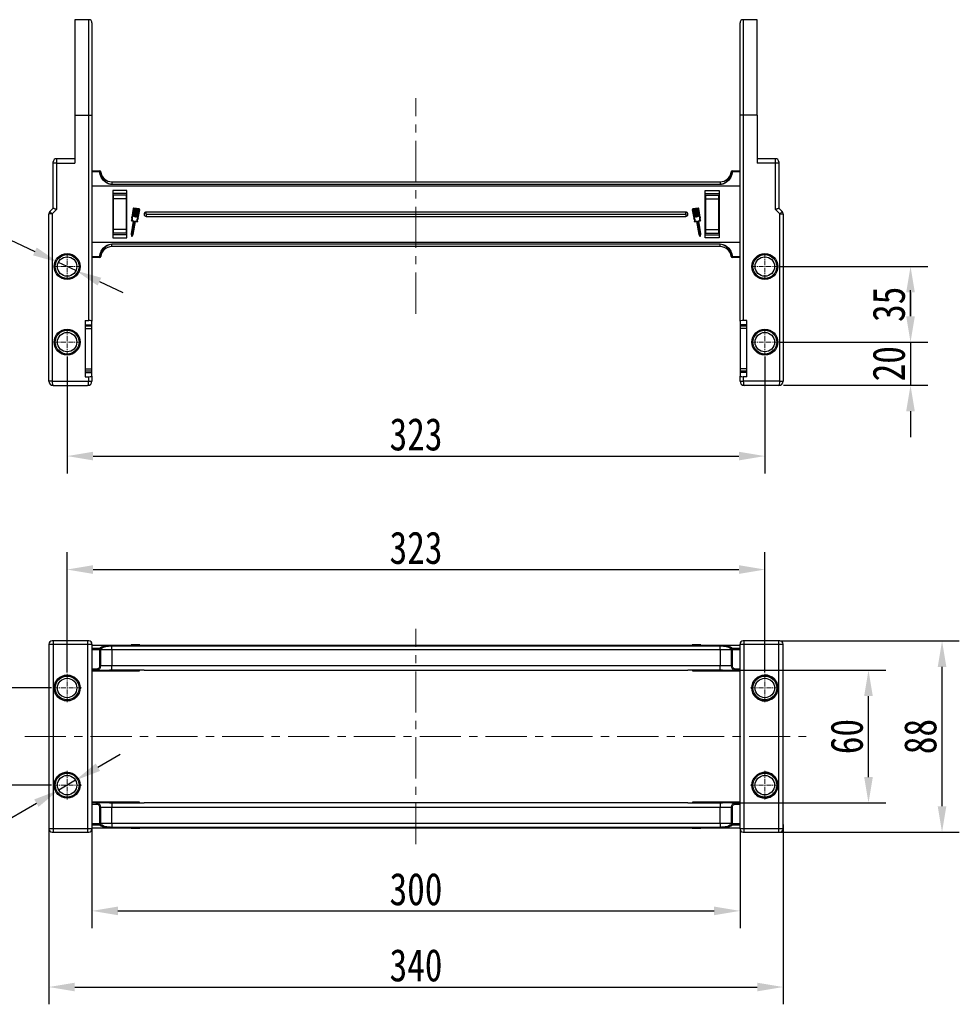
# Model space of a CAD drawing. Header units: millimetres. Extents: x -608 to 1473, y -502 to 956.
# Tile 3 of 52: x -387 to 48, y -204 to 251. Entities that reach past the tile are written whole.
import ezdxf

# ---------------------------------------------------------------- set-up
doc = ezdxf.new("R2010")
doc.units = ezdxf.units.MM
doc.linetypes.add('CENTER', pattern=[0.6, 0.375, -0.075, 0.075, -0.075])
doc.linetypes.add('CENTERX2', pattern=[20.32, 12.7, -2.54, 2.54, -2.54])
doc.styles.get("Standard").update_dxf_attribs({"font": '仿宋_GB2312.ttf', "width": 0.8})
doc.dimstyles.new('ISO-60.1', dxfattribs={"dimtxt": 15, "dimasz": 12, "dimexe": 8, "dimexo": 0.625, "dimgap": 2.5, "dimtad": 1, "dimdsep": 46, "dimtxsty": 'Standard', "dimcen": 2.5, "dimadec": 0, "dimazin": 0, "dimtfac": 1, "dimtmove": 0, "dimatfit": 3, "dimfxl": 0, "dimarcsym": 0})
doc.dimstyles.new('副本 ISO-60.1', dxfattribs={"dimtxt": 15, "dimasz": 12, "dimexe": 8, "dimexo": 0.625, "dimgap": 2.5, "dimtad": 1, "dimtoh": 1, "dimdsep": 46, "dimtxsty": 'Standard', "dimcen": 2.5, "dimadec": 0, "dimazin": 0, "dimtfac": 1, "dimtmove": 0, "dimatfit": 3, "dimfxl": 0, "dimarcsym": 0})

# ---------------------------------------------------------------- blocks, each defined once
blk = doc.blocks.new('*D3846')
at = {"color": 0, "lineweight": -2}
for p, q in [((-426.95, 157.9), (-409.25, 157.9)), ((-409.25, 157.9), (-379.9, 144.15)), ((-360.88, 135.25), (-369.03, 139.06)), ((-350.01, 130.16), (-339.15, 125.07))]:
    blk.add_line(p, q, dxfattribs=at)
at = {"color": 0, "lineweight": 9}
for points in [[(-379.05, 145.96), (-380.75, 142.34), (-369.03, 139.06)], [(-349.16, 131.97), (-350.86, 128.35), (-360.88, 135.25)]]:
    blk.add_solid(points, dxfattribs=at)
at = {"layer": 'Defpoints', "color": 0, "lineweight": 9}
for p in [(-369.03, 139.06), (-360.88, 135.25)]:
    blk.add_point(p, dxfattribs=at)
at = {"color": 0, "lineweight": 9, "insert": (-419.35, 167.9), "char_height": 15, "attachment_point": 5}
blk.add_mtext('∅9', dxfattribs=at)
blk = doc.blocks.new('*D3847')
at = {"color": 0, "lineweight": -2}
for p, q in [((-34.73, 137.16), (33.48, 137.16)), ((25.48, 125.16), (25.48, 114.16)), ((-34.73, 102.16), (33.48, 102.16))]:
    blk.add_line(p, q, dxfattribs=at)
at = {"color": 0, "lineweight": 9}
for points in [[(23.48, 125.16), (27.48, 125.16), (25.48, 137.16)], [(23.48, 114.16), (27.48, 114.16), (25.48, 102.16)]]:
    blk.add_solid(points, dxfattribs=at)
at = {"layer": 'Defpoints', "color": 0, "lineweight": 9}
for p in [(-35.35, 137.16), (-35.35, 102.16), (25.48, 102.16)]:
    blk.add_point(p, dxfattribs=at)
at = {"color": 0, "lineweight": 9, "insert": (15.48, 119.66), "char_height": 15, "attachment_point": 5, "rotation": 90}
blk.add_mtext('35', dxfattribs=at)
blk = doc.blocks.new('*D3848')
at = {"color": 0, "lineweight": -2}
for p, q in [((25.48, 114.16), (25.48, 126.16)), ((-34.73, 102.16), (33.48, 102.16)), ((25.48, 102.16), (25.48, 82.16)), ((-33.33, 82.16), (33.48, 82.16)), ((25.48, 70.16), (25.48, 58.16))]:
    blk.add_line(p, q, dxfattribs=at)
at = {"color": 0, "lineweight": 9}
for points in [[(23.48, 114.16), (27.48, 114.16), (25.48, 102.16)], [(23.48, 70.16), (27.48, 70.16), (25.48, 82.16)]]:
    blk.add_solid(points, dxfattribs=at)
at = {"layer": 'Defpoints', "color": 0, "lineweight": 9}
for p in [(-35.35, 102.16), (-33.95, 82.16), (25.48, 82.16)]:
    blk.add_point(p, dxfattribs=at)
at = {"color": 0, "lineweight": 9, "insert": (15.48, 92.16), "char_height": 15, "attachment_point": 5, "rotation": 90}
blk.add_mtext('20', dxfattribs=at)
blk = doc.blocks.new('*D3855')
at = {"color": 0, "lineweight": -2}
for p, q in [((-364.95, 95.48), (-364.95, 41.41)), ((-41.95, 95.48), (-41.95, 41.41)), ((-352.95, 49.41), (-53.95, 49.41))]:
    blk.add_line(p, q, dxfattribs=at)
at = {"color": 0, "lineweight": 9}
for points in [[(-352.95, 51.41), (-352.95, 47.41), (-364.95, 49.41)], [(-53.95, 51.41), (-53.95, 47.41), (-41.95, 49.41)]]:
    blk.add_solid(points, dxfattribs=at)
at = {"layer": 'Defpoints', "color": 0, "lineweight": 9}
for p in [(-364.95, 96.11), (-41.95, 96.11), (-41.95, 49.41)]:
    blk.add_point(p, dxfattribs=at)
at = {"color": 0, "lineweight": 9, "insert": (-203.45, 59.41), "char_height": 15, "attachment_point": 5}
blk.add_mtext('323', dxfattribs=at)
blk = doc.blocks.new('*D3856')
at = {"color": 0, "lineweight": -2}
for p, q in [((-372.18, -57.93), (-436.48, -57.93)), ((-428.48, -90.93), (-428.48, -69.93)), ((-372.18, -102.93), (-436.48, -102.93))]:
    blk.add_line(p, q, dxfattribs=at)
at = {"color": 0, "lineweight": 9}
for points in [[(-430.48, -69.93), (-426.48, -69.93), (-428.48, -57.93)], [(-430.48, -90.93), (-426.48, -90.93), (-428.48, -102.93)]]:
    blk.add_solid(points, dxfattribs=at)
at = {"layer": 'Defpoints', "color": 0, "lineweight": 9}
for p in [(-428.48, -57.93), (-371.55, -57.93), (-371.55, -102.93)]:
    blk.add_point(p, dxfattribs=at)
at = {"color": 0, "lineweight": 9, "insert": (-438.48, -80.43), "char_height": 15, "attachment_point": 5, "rotation": 90}
blk.add_mtext('45', dxfattribs=at)
blk = doc.blocks.new('*D3849')
at = {"color": 0, "lineweight": -2}
for p, q in [((-350.71, -94.61), (-340.34, -88.56)), ((-361.07, -100.67), (-368.84, -105.2)), ((-414.06, -131.61), (-379.2, -111.26)), ((-431.76, -131.61), (-414.06, -131.61))]:
    blk.add_line(p, q, dxfattribs=at)
at = {"color": 0, "lineweight": 9}
for points in [[(-351.72, -92.89), (-349.7, -96.34), (-361.07, -100.67)], [(-380.21, -109.53), (-378.19, -112.98), (-368.84, -105.2)]]:
    blk.add_solid(points, dxfattribs=at)
at = {"layer": 'Defpoints', "color": 0, "lineweight": 9}
for p in [(-361.07, -100.67), (-368.84, -105.2)]:
    blk.add_point(p, dxfattribs=at)
at = {"color": 0, "lineweight": 9, "insert": (-424.16, -121.61), "char_height": 15, "attachment_point": 5}
blk.add_mtext('∅9', dxfattribs=at)
blk = doc.blocks.new('*D3857')
at = {"color": 0, "lineweight": -2}
for p, q in [((-53.45, -122.82), (-53.45, -169.13)), ((-353.45, -123.29), (-353.45, -169.13)), ((-341.45, -161.13), (-65.45, -161.13))]:
    blk.add_line(p, q, dxfattribs=at)
at = {"color": 0, "lineweight": 9}
for points in [[(-341.45, -159.13), (-341.45, -163.13), (-353.45, -161.13)], [(-65.45, -159.13), (-65.45, -163.13), (-53.45, -161.13)]]:
    blk.add_solid(points, dxfattribs=at)
at = {"layer": 'Defpoints', "color": 0, "lineweight": 9}
for p in [(-353.45, -122.67), (-53.45, -122.19), (-53.45, -161.13)]:
    blk.add_point(p, dxfattribs=at)
at = {"color": 0, "lineweight": 9, "insert": (-203.45, -151.13), "char_height": 15, "attachment_point": 5}
blk.add_mtext('300', dxfattribs=at)
blk = doc.blocks.new('*D3858')
at = {"color": 0, "lineweight": -2}
for p, q in [((-33.45, -121.16), (-33.45, -204.37)), ((-373.45, -123.19), (-373.45, -204.37)), ((-361.45, -196.37), (-45.45, -196.37))]:
    blk.add_line(p, q, dxfattribs=at)
at = {"color": 0, "lineweight": 9}
for points in [[(-361.45, -194.37), (-361.45, -198.37), (-373.45, -196.37)], [(-45.45, -194.37), (-45.45, -198.37), (-33.45, -196.37)]]:
    blk.add_solid(points, dxfattribs=at)
at = {"layer": 'Defpoints', "color": 0, "lineweight": 9}
for p in [(-373.45, -122.56), (-33.45, -120.53), (-33.45, -196.37)]:
    blk.add_point(p, dxfattribs=at)
at = {"color": 0, "lineweight": 9, "insert": (-203.45, -186.37), "char_height": 15, "attachment_point": 5}
blk.add_mtext('340', dxfattribs=at)
blk = doc.blocks.new('*D3859')
at = {"color": 0, "lineweight": -2}
for p, q in [((-364.95, -50.71), (-364.95, 4.88)), ((-41.95, -50.71), (-41.95, 4.88)), ((-352.95, -3.12), (-53.95, -3.12))]:
    blk.add_line(p, q, dxfattribs=at)
at = {"color": 0, "lineweight": 9}
for points in [[(-352.95, -1.12), (-352.95, -5.12), (-364.95, -3.12)], [(-53.95, -1.12), (-53.95, -5.12), (-41.95, -3.12)]]:
    blk.add_solid(points, dxfattribs=at)
at = {"layer": 'Defpoints', "color": 0, "lineweight": 9}
for p in [(-41.95, -3.12), (-364.95, -51.33), (-41.95, -51.33)]:
    blk.add_point(p, dxfattribs=at)
at = {"color": 0, "lineweight": 9, "insert": (-203.45, 6.88), "char_height": 15, "attachment_point": 5}
blk.add_mtext('323', dxfattribs=at)
blk = doc.blocks.new('*D3860')
at = {"color": 0, "lineweight": -2}
for p, q in [((-57.3, -49.7), (14.02, -49.7)), ((6.02, -99.17), (6.02, -61.7)), ((-57.3, -111.17), (14.02, -111.17))]:
    blk.add_line(p, q, dxfattribs=at)
at = {"color": 0, "lineweight": 9}
for points in [[(4.02, -61.7), (8.02, -61.7), (6.02, -49.7)], [(4.02, -99.17), (8.02, -99.17), (6.02, -111.17)]]:
    blk.add_solid(points, dxfattribs=at)
at = {"layer": 'Defpoints', "color": 0, "lineweight": 9}
for p in [(-57.93, -49.7), (6.02, -49.7), (-57.93, -111.17)]:
    blk.add_point(p, dxfattribs=at)
at = {"color": 0, "lineweight": 9, "insert": (-3.98, -80.43), "char_height": 15, "attachment_point": 5, "rotation": 90}
blk.add_mtext('60', dxfattribs=at)
blk = doc.blocks.new('*D3861')
at = {"color": 0, "lineweight": -2}
for p, q in [((-34.83, -36.17), (48.07, -36.17)), ((40.07, -112.7), (40.07, -48.17)), ((-34.83, -124.7), (48.07, -124.7))]:
    blk.add_line(p, q, dxfattribs=at)
at = {"color": 0, "lineweight": 9}
for points in [[(38.07, -48.17), (42.07, -48.17), (40.07, -36.17)], [(38.07, -112.7), (42.07, -112.7), (40.07, -124.7)]]:
    blk.add_solid(points, dxfattribs=at)
at = {"layer": 'Defpoints', "color": 0, "lineweight": 9}
for p in [(-35.45, -36.17), (40.07, -36.17), (-35.45, -124.7)]:
    blk.add_point(p, dxfattribs=at)
at = {"color": 0, "lineweight": 9, "insert": (30.07, -80.43), "char_height": 15, "attachment_point": 5, "rotation": 90}
blk.add_mtext('88', dxfattribs=at)

msp = doc.modelspace()

# ---------------------------------------------------------------- linework, layer by layer
at = {"color": 7, "linetype": 'Continuous', "lineweight": 25}
for p, q in [((-354.955, 251.419), (-361.455, 251.419)), ((-361.455, 251.419), (-361.455, 207.155)), ((-45.455, 251.419), (-51.955, 251.419)), ((-45.455, 207.155), (-45.455, 251.419)), ((-353.455, 249.919), (-353.455, 207.155)), ((-53.455, 207.155), (-53.455, 249.919)), ((-361.455, 207.155), (-361.455, 185.07)), ((-361.455, 207.155), (-354.955, 207.155)), ((-354.955, 112.155), (-354.955, 207.155)), ((-354.955, 207.155), (-353.455, 207.155)), ((-353.455, 207.155), (-353.455, 111.891)), ((-53.455, 111.891), (-53.455, 207.155)), ((-51.955, 207.155), (-53.455, 207.155)), ((-51.955, 207.155), (-51.955, 112.155)), ((-45.455, 207.155), (-51.955, 207.155)), ((-45.455, 207.155), (-45.455, 185.07)), ((-361.455, 187.07), (-369.955, 187.07)), ((-36.955, 187.07), (-45.455, 187.07)), ((-371.455, 185.07), (-371.455, 185.57)), ((-371.455, 164.155), (-371.455, 185.07)), ((-369.955, 185.07), (-371.455, 185.07)), ((-369.955, 185.07), (-369.955, 163.534)), ((-369.955, 185.07), (-361.455, 185.07)), ((-36.955, 185.07), (-45.455, 185.07)), ((-36.955, 163.534), (-36.955, 185.07)), ((-35.455, 185.07), (-36.955, 185.07)), ((-35.455, 185.57), (-35.455, 185.07)), ((-35.455, 185.07), (-35.455, 164.155)), ((-353.455, 181.382), (-349.918, 181.382)), ((-349.918, 180.987), (-353.455, 180.987)), ((-349.918, 180.987), (-349.918, 181.382)), ((-349.419, 180.943), (-349.423, 180.943)), ((-57.486, 180.943), (-57.49, 180.943)), ((-56.991, 181.382), (-56.991, 180.987)), ((-56.991, 181.382), (-53.455, 181.382)), ((-53.455, 180.987), (-56.991, 180.987)), ((-203.455, 174.382), (-353.455, 174.382)), ((-344.259, 176.382), (-344.259, 175.261)), ((-344.259, 176.382), (-203.455, 176.382)), ((-344.259, 175.261), (-344.259, 175.146)), ((-344.259, 175.261), (-203.455, 175.261)), ((-203.455, 175.146), (-344.259, 175.146)), ((-203.455, 176.382), (-62.651, 176.382)), ((-203.455, 175.261), (-62.651, 175.261)), ((-62.651, 175.146), (-203.455, 175.146)), ((-53.455, 174.382), (-203.455, 174.382)), ((-62.651, 176.382), (-62.651, 175.261)), ((-62.651, 175.261), (-62.651, 175.146)), ((-337.355, 172.382), (-343.855, 172.382)), ((-343.855, 172.382), (-343.855, 150.382)), ((-337.355, 170.939), (-343.855, 170.939)), ((-337.355, 170.939), (-343.855, 170.939)), ((-343.625, 170.235), (-343.625, 168.544)), ((-337.505, 170.235), (-343.625, 170.235)), ((-337.505, 168.544), (-337.505, 170.235)), ((-337.355, 150.382), (-337.355, 172.382)), ((-69.555, 150.382), (-69.555, 172.382)), ((-69.555, 172.382), (-63.055, 172.382)), ((-69.555, 170.939), (-63.055, 170.939)), ((-69.555, 170.939), (-63.055, 170.939)), ((-69.405, 170.235), (-69.405, 168.544)), ((-69.405, 170.235), (-63.285, 170.235)), ((-63.285, 168.544), (-63.285, 170.235)), ((-63.055, 172.382), (-63.055, 150.382)), ((-373.015, 162.594), (-371.455, 164.155)), ((-343.625, 168.544), (-343.625, 154.22)), ((-337.505, 168.544), (-343.625, 168.544)), ((-337.505, 154.22), (-337.505, 168.544)), ((-331.614, 163.824), (-334.026, 164.236)), ((-72.883, 164.236), (-75.296, 163.824)), ((-69.405, 168.544), (-63.285, 168.544)), ((-69.405, 168.544), (-69.405, 154.22)), ((-63.285, 154.22), (-63.285, 168.544)), ((-35.455, 164.155), (-33.894, 162.594)), ((-371.955, 161.534), (-373.455, 161.534)), ((-373.455, 84.155), (-373.455, 161.534)), ((-369.955, 163.534), (-371.955, 161.534)), ((-371.955, 161.534), (-371.955, 84.155)), ((-334.379, 163.986), (-335.06, 160.001)), ((-334.178, 163.952), (-334.848, 160.029)), ((-334.28, 160.324), (-333.658, 163.967)), ((-334.138, 160.248), (-334.239, 160.265)), ((-333.457, 163.932), (-334.079, 160.289)), ((-333.658, 163.967), (-334.06, 164.035)), ((-333.577, 160.203), (-332.955, 163.847)), ((-333.435, 160.127), (-333.535, 160.145)), ((-332.955, 163.847), (-333.457, 163.932)), ((-332.754, 163.812), (-333.376, 160.169)), ((-332.873, 160.083), (-332.251, 163.726)), ((-332.731, 160.007), (-332.832, 160.024)), ((-332.251, 163.726), (-332.754, 163.812)), ((-332.05, 163.692), (-332.672, 160.049)), ((-332.235, 159.583), (-331.565, 163.506)), ((-331.648, 163.623), (-332.05, 163.692)), ((-332.045, 159.485), (-331.364, 163.471)), ((-203.455, 162.382), (-328.355, 162.382)), ((-328.355, 161.382), (-328.355, 162.382)), ((-328.355, 161.382), (-203.455, 161.382)), ((-328.355, 161.382), (-328.355, 160.382)), ((-328.355, 160.382), (-203.455, 160.382)), ((-78.555, 162.382), (-203.455, 162.382)), ((-203.455, 161.382), (-78.555, 161.382)), ((-203.455, 160.382), (-78.555, 160.382)), ((-78.555, 161.382), (-78.555, 162.382)), ((-78.555, 161.382), (-78.555, 160.382)), ((-75.546, 163.471), (-74.865, 159.485)), ((-75.345, 163.506), (-74.674, 159.583)), ((-74.859, 163.692), (-75.261, 163.623)), ((-74.237, 160.049), (-74.859, 163.692)), ((-74.156, 163.812), (-74.658, 163.726)), ((-74.658, 163.726), (-74.036, 160.083)), ((-74.078, 160.024), (-74.178, 160.007)), ((-73.533, 160.169), (-74.156, 163.812)), ((-73.452, 163.932), (-73.955, 163.847)), ((-73.955, 163.847), (-73.332, 160.203)), ((-73.374, 160.145), (-73.475, 160.127)), ((-72.83, 160.289), (-73.452, 163.932)), ((-72.849, 164.035), (-73.251, 163.967)), ((-73.251, 163.967), (-72.629, 160.324)), ((-72.671, 160.265), (-72.771, 160.248)), ((-72.061, 160.029), (-72.731, 163.952)), ((-71.85, 160.001), (-72.53, 163.986)), ((-34.955, 161.534), (-36.955, 163.534)), ((-34.955, 84.155), (-34.955, 161.534)), ((-34.955, 161.534), (-33.455, 161.534)), ((-33.455, 161.534), (-33.455, 84.155)), ((-334.338, 158.167), (-335.354, 152.222)), ((-334.112, 158.284), (-335.146, 152.229)), ((-335.116, 158.3), (-334.338, 158.167)), ((-334.93, 158.475), (-334.153, 158.343)), ((-334.543, 152.126), (-333.509, 158.181)), ((-334.349, 152.051), (-333.342, 157.946)), ((-333.45, 158.223), (-332.673, 158.09)), ((-333.283, 157.987), (-332.556, 157.863)), ((-74.353, 157.863), (-73.626, 157.987)), ((-74.236, 158.09), (-73.46, 158.223)), ((-73.567, 157.946), (-72.56, 152.051)), ((-73.401, 158.181), (-72.366, 152.126)), ((-71.763, 152.229), (-72.798, 158.284)), ((-72.756, 158.343), (-71.979, 158.475)), ((-72.571, 158.167), (-71.793, 158.3)), ((-71.555, 152.222), (-72.571, 158.167)), ((-337.355, 151.825), (-343.855, 151.825)), ((-337.505, 154.22), (-343.625, 154.22)), ((-343.625, 154.22), (-343.625, 152.529)), ((-337.505, 152.529), (-343.625, 152.529)), ((-337.505, 152.529), (-337.505, 154.22)), ((-335.354, 152.222), (-335.109, 151.187)), ((-335.146, 152.229), (-334.966, 151.468)), ((-334.966, 151.468), (-334.543, 152.126)), ((-334.924, 151.156), (-334.349, 152.051)), ((-72.56, 152.051), (-71.986, 151.156)), ((-72.366, 152.126), (-71.944, 151.468)), ((-71.944, 151.468), (-71.763, 152.229)), ((-71.801, 151.187), (-71.555, 152.222)), ((-69.555, 151.825), (-63.055, 151.825)), ((-69.405, 154.22), (-63.285, 154.22)), ((-69.405, 154.22), (-69.405, 152.529)), ((-69.405, 152.529), (-63.285, 152.529)), ((-63.285, 152.529), (-63.285, 154.22)), ((-353.455, 148.382), (-203.455, 148.382)), ((-344.259, 147.618), (-203.455, 147.618)), ((-344.259, 147.618), (-344.259, 147.503)), ((-344.259, 146.382), (-344.259, 147.503)), ((-203.455, 147.503), (-344.259, 147.503)), ((-203.455, 146.382), (-344.259, 146.382)), ((-343.855, 150.382), (-337.355, 150.382)), ((-203.455, 148.382), (-53.455, 148.382)), ((-203.455, 147.618), (-62.651, 147.618)), ((-62.651, 147.503), (-203.455, 147.503)), ((-62.651, 146.382), (-203.455, 146.382)), ((-63.055, 150.382), (-69.555, 150.382)), ((-62.651, 147.618), (-62.651, 147.503)), ((-62.651, 146.382), (-62.651, 147.503)), ((-353.455, 141.777), (-349.918, 141.777)), ((-349.918, 141.382), (-353.455, 141.382)), ((-349.918, 141.382), (-349.918, 141.777)), ((-349.423, 141.821), (-349.419, 141.821)), ((-57.49, 141.821), (-57.486, 141.821)), ((-56.991, 141.777), (-53.455, 141.777)), ((-56.991, 141.777), (-56.991, 141.382)), ((-53.455, 141.382), (-56.991, 141.382)), ((-356.655, 112.155), (-354.955, 112.155)), ((-356.655, 112.155), (-356.655, 86.155)), ((-356.455, 110.392), (-356.655, 110.392)), ((-353.455, 109.493), (-356.655, 109.493)), ((-356.455, 110.187), (-356.455, 110.392)), ((-356.455, 110.187), (-353.455, 110.187)), ((-356.455, 109.478), (-356.455, 110.187)), ((-353.455, 110.187), (-353.455, 111.891)), ((-353.455, 109.493), (-353.455, 110.187)), ((-353.455, 108.493), (-353.455, 109.493)), ((-53.455, 111.891), (-53.455, 110.187)), ((-50.455, 110.187), (-53.455, 110.187)), ((-53.455, 110.187), (-53.455, 109.478)), ((-50.255, 109.493), (-53.455, 109.493)), ((-53.455, 109.493), (-53.455, 108.493)), ((-50.255, 112.155), (-51.955, 112.155)), ((-50.255, 110.392), (-50.455, 110.392)), ((-50.455, 110.392), (-50.455, 110.187)), ((-50.455, 110.187), (-50.455, 109.493)), ((-50.255, 86.155), (-50.255, 112.155)), ((-356.655, 108.493), (-353.455, 108.493)), ((-353.455, 89.817), (-353.455, 108.493)), ((-50.255, 108.493), (-53.455, 108.493)), ((-53.455, 108.493), (-53.455, 89.817)), ((-356.655, 89.817), (-353.455, 89.817)), ((-356.655, 88.817), (-353.455, 88.817)), ((-356.655, 88.123), (-353.455, 88.123)), ((-353.455, 88.817), (-353.455, 89.817)), ((-353.455, 88.123), (-353.455, 88.817)), ((-353.455, 86.42), (-353.455, 88.123)), ((-50.255, 89.817), (-53.455, 89.817)), ((-53.455, 89.817), (-53.455, 88.817)), ((-53.455, 88.832), (-53.455, 88.123)), ((-53.455, 88.817), (-50.255, 88.817)), ((-50.255, 88.123), (-53.455, 88.123)), ((-53.455, 88.123), (-53.455, 86.42)), ((-371.955, 84.155), (-373.455, 84.155)), ((-371.955, 84.155), (-354.955, 84.155)), ((-371.455, 82.155), (-355.455, 82.155)), ((-356.655, 86.155), (-354.955, 86.155)), ((-354.955, 84.155), (-354.955, 86.155)), ((-354.955, 84.155), (-353.455, 84.155)), ((-353.455, 86.42), (-353.455, 84.155)), ((-53.455, 84.155), (-53.455, 86.42)), ((-53.455, 84.155), (-51.955, 84.155)), ((-51.955, 86.155), (-51.955, 84.155)), ((-50.255, 86.155), (-51.955, 86.155)), ((-34.955, 84.155), (-51.955, 84.155)), ((-35.455, 82.155), (-51.455, 82.155)), ((-34.955, 84.155), (-33.455, 84.155)), ((-371.455, -36.171), (-371.955, -36.171)), ((-371.455, -36.171), (-371.455, -37.671)), ((-355.455, -36.171), (-371.455, -36.171)), ((-354.955, -36.171), (-355.455, -36.171)), ((-355.455, -36.171), (-355.455, -37.671)), ((-51.455, -36.171), (-51.955, -36.171)), ((-35.455, -36.171), (-51.455, -36.171)), ((-51.455, -37.671), (-51.455, -36.171)), ((-35.455, -37.671), (-35.455, -36.171)), ((-34.955, -36.171), (-35.455, -36.171)), ((-373.455, -37.671), (-371.455, -37.671)), ((-373.455, -37.671), (-373.455, -123.199)), ((-371.455, -37.671), (-355.455, -37.671)), ((-371.455, -37.671), (-371.455, -123.199)), ((-355.455, -37.671), (-353.455, -37.671)), ((-355.455, -37.671), (-355.455, -123.199)), ((-353.455, -37.671), (-353.455, -123.199)), ((-203.455, -38.201), (-353.455, -38.201)), ((-349.918, -39.616), (-353.455, -39.616)), ((-353.455, -40.105), (-349.918, -40.105)), ((-349.918, -39.616), (-349.918, -40.105)), ((-349.423, -40.073), (-349.918, -40.105)), ((-349.918, -40.105), (-349.915, -40.201)), ((-349.915, -40.201), (-349.915, -47.701)), ((-349.419, -40.201), (-349.915, -40.201)), ((-349.419, -40.201), (-349.423, -40.073)), ((-349.419, -47.701), (-349.419, -40.201)), ((-349.419, -40.201), (-344.259, -40.201)), ((-344.259, -38.404), (-344.259, -38.364)), ((-203.455, -38.364), (-344.259, -38.364)), ((-344.259, -40.201), (-344.259, -38.404)), ((-344.259, -38.404), (-203.455, -38.404)), ((-344.259, -40.201), (-344.259, -47.701)), ((-344.259, -40.201), (-203.455, -40.201)), ((-335.354, -38.001), (-335.354, -38.201)), ((-335.201, -38.001), (-335.354, -38.001)), ((-335.201, -38.201), (-335.201, -38.001)), ((-335.182, -38.001), (-335.201, -38.001)), ((-335.182, -38.001), (-335.182, -38.201)), ((-335.06, -38.001), (-335.182, -38.001)), ((-335.06, -38.001), (-335.06, -38.201)), ((-334.379, -38.001), (-335.06, -38.001)), ((-334.026, -38.001), (-334.379, -38.001)), ((-334.379, -38.001), (-334.379, -38.201)), ((-334.026, -38.001), (-334.026, -38.201)), ((-331.614, -38.001), (-334.026, -38.001)), ((-331.614, -38.001), (-331.614, -38.201)), ((-331.359, -38.001), (-331.614, -38.001)), ((-331.359, -38.001), (-331.359, -38.201)), ((-53.455, -38.201), (-203.455, -38.201)), ((-62.651, -38.364), (-203.455, -38.364)), ((-203.455, -38.404), (-62.651, -38.404)), ((-203.455, -40.201), (-62.651, -40.201)), ((-75.55, -38.201), (-75.55, -38.001)), ((-75.296, -38.001), (-75.55, -38.001)), ((-75.296, -38.001), (-75.296, -38.201)), ((-72.883, -38.001), (-75.296, -38.001)), ((-72.883, -38.001), (-72.883, -38.201)), ((-72.53, -38.001), (-72.883, -38.001)), ((-72.53, -38.001), (-72.53, -38.201)), ((-71.85, -38.001), (-72.53, -38.001)), ((-71.85, -38.001), (-71.85, -38.201)), ((-71.727, -38.001), (-71.85, -38.001)), ((-71.727, -38.001), (-71.727, -38.201)), ((-71.709, -38.001), (-71.727, -38.001)), ((-71.709, -38.001), (-71.709, -38.201)), ((-71.555, -38.001), (-71.709, -38.001)), ((-71.555, -38.001), (-71.555, -38.201)), ((-62.651, -38.404), (-62.651, -38.364)), ((-62.651, -40.201), (-62.651, -38.404)), ((-62.651, -40.201), (-57.49, -40.201)), ((-62.651, -40.201), (-62.651, -47.701)), ((-57.486, -40.073), (-57.49, -40.201)), ((-56.994, -40.201), (-57.49, -40.201)), ((-57.49, -40.201), (-57.49, -47.701)), ((-56.991, -40.105), (-57.486, -40.073)), ((-56.994, -40.201), (-56.991, -40.105)), ((-56.994, -47.701), (-56.994, -40.201)), ((-53.455, -39.616), (-56.991, -39.616)), ((-56.991, -40.105), (-56.991, -39.616)), ((-56.991, -40.105), (-53.455, -40.105)), ((-53.455, -37.671), (-51.455, -37.671)), ((-53.455, -123.199), (-53.455, -37.671)), ((-51.455, -37.671), (-35.455, -37.671)), ((-51.455, -123.199), (-51.455, -37.671)), ((-35.455, -123.199), (-35.455, -37.671)), ((-35.455, -37.671), (-33.455, -37.671)), ((-33.455, -123.199), (-33.455, -37.671)), ((-351.424, -49.201), (-353.455, -49.201)), ((-353.455, -49.701), (-351.424, -49.701)), ((-353.455, -50.003), (-331.455, -50.003)), ((-351.424, -49.701), (-351.424, -49.201)), ((-351.424, -49.701), (-345.313, -49.701)), ((-349.419, -47.701), (-349.915, -47.701)), ((-344.259, -47.701), (-349.419, -47.701)), ((-344.259, -49.7), (-344.259, -47.701)), ((-203.455, -47.701), (-344.259, -47.701)), ((-329.372, -49.7), (-344.259, -49.7)), ((-331.455, -50.003), (-331.455, -49.7)), ((-329.347, -49.701), (-203.455, -49.701)), ((-62.651, -47.701), (-203.455, -47.701)), ((-203.455, -49.701), (-77.562, -49.701)), ((-62.651, -49.7), (-77.537, -49.7)), ((-75.455, -49.7), (-75.455, -50.003)), ((-75.455, -50.003), (-53.455, -50.003)), ((-57.49, -47.701), (-62.651, -47.701)), ((-62.651, -49.7), (-62.651, -47.701)), ((-61.597, -49.701), (-55.485, -49.701)), ((-56.994, -47.701), (-57.49, -47.701)), ((-55.485, -49.201), (-55.485, -49.701)), ((-53.455, -49.201), (-55.485, -49.201)), ((-55.485, -49.701), (-53.455, -49.701)), ((-364.955, -96.935), (-364.01, -97.009)), ((-331.455, -110.866), (-353.455, -110.866)), ((-351.424, -111.169), (-353.455, -111.169)), ((-353.455, -111.669), (-351.424, -111.669)), ((-351.424, -111.669), (-351.424, -111.169)), ((-345.313, -111.169), (-351.424, -111.169)), ((-349.915, -113.169), (-349.419, -113.169)), ((-349.915, -113.169), (-349.915, -120.669)), ((-349.419, -120.669), (-349.419, -113.169)), ((-349.419, -113.169), (-344.259, -113.169)), ((-344.259, -111.169), (-344.259, -113.169)), ((-344.259, -111.169), (-329.372, -111.169)), ((-344.259, -120.669), (-344.259, -113.169)), ((-344.259, -113.169), (-203.455, -113.169)), ((-331.455, -111.169), (-331.455, -110.866)), ((-203.455, -111.169), (-329.347, -111.169)), ((-77.562, -111.169), (-203.455, -111.169)), ((-203.455, -113.169), (-62.651, -113.169)), ((-77.537, -111.169), (-62.651, -111.169)), ((-53.455, -110.866), (-75.455, -110.866)), ((-75.455, -110.866), (-75.455, -111.169)), ((-62.651, -111.169), (-62.651, -113.169)), ((-62.651, -113.169), (-57.49, -113.169)), ((-62.651, -120.669), (-62.651, -113.169)), ((-55.485, -111.169), (-61.597, -111.169)), ((-57.49, -113.169), (-57.49, -120.669)), ((-57.49, -113.169), (-56.994, -113.169)), ((-56.994, -120.669), (-56.994, -113.169)), ((-55.485, -111.169), (-55.485, -111.669)), ((-53.455, -111.169), (-55.485, -111.169)), ((-55.485, -111.669), (-53.455, -111.669)), ((-349.918, -120.764), (-353.455, -120.764)), ((-353.455, -121.253), (-349.918, -121.253)), ((-353.455, -122.669), (-203.455, -122.669)), ((-349.915, -120.669), (-349.918, -120.764)), ((-349.918, -120.764), (-349.918, -121.253)), ((-349.918, -120.764), (-349.423, -120.796)), ((-349.915, -120.669), (-349.419, -120.669)), ((-349.423, -120.796), (-349.419, -120.669)), ((-344.259, -120.669), (-349.419, -120.669)), ((-344.259, -120.669), (-344.259, -122.465)), ((-203.455, -120.669), (-344.259, -120.669)), ((-344.259, -122.465), (-344.259, -122.505)), ((-203.455, -122.465), (-344.259, -122.465)), ((-344.259, -122.505), (-203.455, -122.505)), ((-335.354, -122.869), (-335.354, -122.669)), ((-335.354, -122.869), (-335.201, -122.869)), ((-335.201, -122.869), (-335.201, -122.669)), ((-335.201, -122.869), (-335.182, -122.869)), ((-335.182, -122.869), (-335.182, -122.669)), ((-335.182, -122.869), (-335.06, -122.869)), ((-335.06, -122.869), (-335.06, -122.669)), ((-335.06, -122.869), (-334.379, -122.869)), ((-334.379, -122.869), (-334.379, -122.669)), ((-334.379, -122.869), (-334.026, -122.869)), ((-334.026, -122.869), (-334.026, -122.669)), ((-334.026, -122.869), (-331.614, -122.869)), ((-331.614, -122.869), (-331.614, -122.669)), ((-331.614, -122.869), (-331.359, -122.869)), ((-331.359, -122.669), (-331.359, -122.869)), ((-62.651, -120.669), (-203.455, -120.669)), ((-62.651, -122.465), (-203.455, -122.465)), ((-203.455, -122.505), (-62.651, -122.505)), ((-203.455, -122.669), (-53.455, -122.669)), ((-75.55, -122.869), (-75.55, -122.669)), ((-75.55, -122.869), (-75.296, -122.869)), ((-75.296, -122.869), (-75.296, -122.669)), ((-75.296, -122.869), (-72.883, -122.869)), ((-72.883, -122.869), (-72.883, -122.669)), ((-72.883, -122.869), (-72.53, -122.869)), ((-72.53, -122.869), (-72.53, -122.669)), ((-72.53, -122.869), (-71.85, -122.869)), ((-71.85, -122.869), (-71.85, -122.669)), ((-71.85, -122.869), (-71.727, -122.869)), ((-71.727, -122.869), (-71.727, -122.669)), ((-71.727, -122.869), (-71.709, -122.869)), ((-71.709, -122.669), (-71.709, -122.869)), ((-71.709, -122.869), (-71.555, -122.869)), ((-71.555, -122.869), (-71.555, -122.669)), ((-62.651, -120.669), (-62.651, -122.465)), ((-57.49, -120.669), (-62.651, -120.669)), ((-62.651, -122.465), (-62.651, -122.505)), ((-57.49, -120.669), (-56.994, -120.669)), ((-57.49, -120.669), (-57.486, -120.796)), ((-57.486, -120.796), (-56.991, -120.764)), ((-56.991, -120.764), (-56.994, -120.669)), ((-53.455, -120.764), (-56.991, -120.764)), ((-56.991, -121.253), (-56.991, -120.764)), ((-56.991, -121.253), (-53.455, -121.253)), ((-371.455, -123.199), (-373.455, -123.199)), ((-371.955, -124.699), (-371.455, -124.699)), ((-355.455, -123.199), (-371.455, -123.199)), ((-371.455, -123.199), (-371.455, -124.699)), ((-371.455, -124.699), (-355.455, -124.699)), ((-353.455, -123.199), (-355.455, -123.199)), ((-355.455, -123.199), (-355.455, -124.699)), ((-355.455, -124.699), (-354.955, -124.699)), ((-51.455, -123.199), (-53.455, -123.199)), ((-51.955, -124.699), (-51.455, -124.699)), ((-35.455, -123.199), (-51.455, -123.199)), ((-51.455, -124.699), (-51.455, -123.199)), ((-51.455, -124.699), (-35.455, -124.699)), ((-35.455, -124.699), (-35.455, -123.199)), ((-33.455, -123.199), (-35.455, -123.199)), ((-35.455, -124.699), (-34.955, -124.699))]:
    msp.add_line(p, q, dxfattribs=at)
at = {"color": 8, "linetype": 'Continuous', "lineweight": 25}
for p, q in [((-354.955, 207.155), (-354.955, 251.419)), ((-51.955, 251.419), (-51.955, 207.155)), ((-369.955, 187.07), (-369.955, 185.07)), ((-36.955, 185.07), (-36.955, 187.07))]:
    msp.add_line(p, q, dxfattribs=at)
at = {"color": 1, "linetype": 'CENTERX2', "lineweight": 13, "ltscale": 1.5}
for p, q in [((-203.455, 115.332), (-203.455, 215.092)), ((-203.455, -130.315), (-203.455, -30.555)), ((-384.572, -80.435), (-22.778, -80.435))]:
    msp.add_line(p, q, dxfattribs=at)
at = {"color": 1, "linetype": 'CENTER', "lineweight": 9, "ltscale": 5.588}
for p, q in [((-364.955, 131.105), (-364.955, 143.205)), ((-364.955, 131.105), (-364.955, 143.205)), ((-41.955, 131.105), (-41.955, 143.205)), ((-41.955, 131.105), (-41.955, 143.205)), ((-371.005, 137.155), (-358.905, 137.155)), ((-371.005, 137.155), (-358.905, 137.155)), ((-48.005, 137.155), (-35.905, 137.155)), ((-48.005, 137.155), (-35.905, 137.155)), ((-364.955, 96.105), (-364.955, 108.205)), ((-41.955, 96.105), (-41.955, 108.205)), ((-371.005, 102.155), (-358.905, 102.155)), ((-48.005, 102.155), (-35.905, 102.155))]:
    msp.add_line(p, q, dxfattribs=at)
at = {"color": 1, "linetype": 'CENTER', "lineweight": 9, "ltscale": 6.096}
for p, q in [((-364.955, -51.335), (-364.955, -64.535)), ((-41.955, -51.335), (-41.955, -64.535)), ((-371.555, -57.935), (-358.355, -57.935)), ((-48.555, -57.935), (-35.355, -57.935)), ((-364.955, -96.335), (-364.955, -109.535)), ((-41.955, -96.335), (-41.955, -109.535)), ((-371.555, -102.935), (-358.355, -102.935)), ((-48.555, -102.935), (-35.355, -102.935))]:
    msp.add_line(p, q, dxfattribs=at)
at = {"color": 7, "linetype": 'Continuous', "lineweight": 25, "flags": 128}
for points in [[(-369.955, 163.534), (-370.247, 163.655), (-370.529, 163.772), (-370.788, 163.879), (-371.015, 163.973), (-371.202, 164.05), (-371.341, 164.108), (-371.426, 164.143), (-371.455, 164.155)], [(-35.455, 164.155), (-35.477, 164.146), (-35.545, 164.118), (-35.656, 164.072), (-35.806, 164.01), (-35.99, 163.933), (-36.205, 163.844), (-36.442, 163.746), (-36.694, 163.642), (-36.955, 163.534)], [(-371.955, 161.534), (-372.162, 161.741), (-372.361, 161.94), (-372.544, 162.123), (-372.705, 162.284), (-372.837, 162.416), (-372.935, 162.514), (-372.995, 162.574), (-373.015, 162.594)], [(-33.894, 162.594), (-33.914, 162.574), (-33.975, 162.514), (-34.073, 162.416), (-34.205, 162.284), (-34.365, 162.123), (-34.549, 161.94), (-34.748, 161.741), (-34.955, 161.534)]]:
    msp.add_lwpolyline(points, dxfattribs=at)
at = {"color": 7, "linetype": 'Continuous', "lineweight": 25}
for centre, radius in [((-364.955, 137.155), 6), ((-364.955, 137.155), 5.5), ((-364.955, 137.155), 4.5), ((-41.955, 137.155), 6), ((-41.955, 137.155), 5.5), ((-41.955, 137.155), 4.5), ((-364.955, 102.155), 6), ((-364.955, 102.155), 5.5), ((-364.955, 102.155), 4.5), ((-41.955, 102.155), 6), ((-41.955, 102.155), 5.5), ((-41.955, 102.155), 4.5), ((-364.955, -57.935), 6), ((-364.955, -57.935), 5.5), ((-364.955, -57.935), 4.5), ((-41.955, -57.935), 6), ((-41.955, -57.935), 5.5), ((-41.955, -57.935), 4.5), ((-364.955, -102.935), 6), ((-364.955, -102.935), 5.5), ((-364.955, -102.935), 4.5), ((-41.955, -102.935), 6), ((-41.955, -102.935), 5.5), ((-41.955, -102.935), 4.5)]:
    msp.add_circle(centre, radius, dxfattribs=at)
for centre, radius, start, end in [((-354.955, 249.919), 1.5, 0, 90), ((-51.955, 249.919), 1.5, 90, 180), ((-369.955, 185.57), 1.5, 90, 180), ((-36.955, 185.57), 1.5, 360, 90), ((-349.919, 180.883), 0.499, 6.96625, 89.951), ((-349.733, 180.254), 0.756, 65.79045, 104.1648), ((-349.915, 180.882), 0.5, 7.05413, 90), ((-344.259, 181.582), 5.2, 187.05413, 270), ((-62.651, 181.582), 5.2, 270, 352.94587), ((-56.994, 180.882), 0.5, 90, 172.94587), ((-56.99, 180.883), 0.499, 90.04909, 173.03238), ((-57.176, 180.254), 0.756, 75.83553, 114.20899), ((-334.077, 163.935), 0.306, 80.30687, 170.30687), ((-72.832, 163.935), 0.306, 9.69313, 99.69313), ((-371.955, 161.534), 1.5, 135, 180), ((-336.42, 159.333), 1.515, 324.79186, 26.12453), ((-336.42, 159.333), 1.719, 330.07022, 23.86617), ((-334.23, 160.315), 0.051, 170.30687, 260.30687), ((-334.077, 163.935), 0.102, 80.30687, 170.30687), ((-334.13, 160.298), 0.051, 260.30687, 350.30687), ((-333.527, 160.195), 0.051, 170.30687, 260.30687), ((-333.426, 160.178), 0.051, 260.30687, 350.30687), ((-332.823, 160.075), 0.051, 170.30687, 260.30687), ((-332.723, 160.058), 0.051, 260.30687, 350.30687), ((-330.983, 158.404), 1.719, 136.74758, 190.54353), ((-331.665, 163.523), 0.102, 350.30687, 80.30687), ((-331.665, 163.523), 0.306, 350.30687, 80.30687), ((-328.355, 161.382), 1, 90, 270), ((-78.555, 161.382), 1, 270, 90), ((-75.244, 163.523), 0.306, 99.69313, 189.69313), ((-75.244, 163.523), 0.102, 99.69313, 189.69313), ((-75.927, 158.404), 1.719, 349.45647, 43.25242), ((-74.187, 160.058), 0.051, 189.69313, 279.69313), ((-74.086, 160.075), 0.051, 279.69313, 9.69313), ((-73.483, 160.178), 0.051, 189.69313, 279.69313), ((-73.383, 160.195), 0.051, 279.69313, 9.69313), ((-72.832, 163.935), 0.102, 9.69313, 99.69313), ((-72.78, 160.298), 0.051, 189.69313, 279.69313), ((-72.679, 160.315), 0.051, 279.69313, 9.69313), ((-70.489, 159.333), 1.719, 156.13383, 209.92978), ((-70.489, 159.333), 1.515, 153.87547, 215.20814), ((-34.955, 161.534), 1.5, 0, 45), ((-335.099, 158.401), 0.102, 144.79186, 260.30687), ((-334.162, 158.292), 0.051, 350.30687, 80.30687), ((-333.458, 158.172), 0.051, 80.30687, 170.30687), ((-333.292, 157.937), 0.051, 80.30687, 170.30687), ((-332.539, 157.963), 0.102, 260.30687, 15.82188), ((-330.983, 158.404), 1.515, 134.48921, 195.82188), ((-75.927, 158.404), 1.515, 344.17812, 45.51079), ((-74.371, 157.963), 0.102, 164.17812, 279.69313), ((-73.618, 157.937), 0.051, 9.69313, 99.69313), ((-73.451, 158.172), 0.051, 9.69313, 99.69313), ((-72.747, 158.292), 0.051, 99.69313, 189.69313), ((-71.811, 158.401), 0.102, 279.69313, 35.20814), ((-335.01, 151.211), 0.102, 193.32833, 327.28541), ((-71.9, 151.211), 0.102, 212.71459, 346.67167), ((-344.259, 141.182), 5.2, 90, 172.94587), ((-62.651, 141.182), 5.2, 7.05413, 90), ((-349.733, 142.51), 0.756, 255.8326, 294.21301), ((-349.919, 141.881), 0.499, 270.04988, 353.03384), ((-349.915, 141.882), 0.5, 270, 352.94587), ((-56.994, 141.882), 0.5, 187.05413, 270), ((-57.176, 142.51), 0.756, 245.78755, 284.16707), ((-56.99, 141.881), 0.499, 186.96754, 269.95003), ((-371.455, 84.155), 2, 180, 270), ((-355.455, 84.155), 2, 270, 0), ((-51.455, 84.155), 2, 180, 270), ((-35.455, 84.155), 2, 270, 0), ((-371.955, -37.671), 1.5, 90, 180), ((-354.955, -37.671), 1.5, 0, 90), ((-51.955, -37.671), 1.5, 90, 180), ((-34.955, -37.671), 1.5, 0, 90), ((-349.928, -40.123), 0.508, 5.70659, 88.89252), ((-56.981, -40.123), 0.508, 91.10748, 174.29341), ((-41.955, -57.935), 6, 270, 90), ((-41.955, -57.935), 6, 180, 270), ((-364.955, -102.935), 6, 90, 170.94167), ((-41.955, -102.935), 6, 270, 99.05833), ((-41.955, -102.935), 6, 189.05833, 270), ((-349.928, -120.746), 0.508, 271.10748, 354.29341), ((-56.981, -120.746), 0.508, 185.70659, 268.89252), ((-371.955, -123.199), 1.5, 180, 270), ((-354.955, -123.199), 1.5, 270, 0), ((-51.955, -123.199), 1.5, 180, 270), ((-34.955, -123.199), 1.5, 270, 0)]:
    msp.add_arc(centre, radius, start, end, dxfattribs=at)
for centre, major_axis, ratio, start_param, end_param in [((-354.955, 111.891), (1.5, 0), 0.176327, 0, 1.5707963), ((-51.955, 111.891), (1.5, 0), 0.176327, 1.5707963, 3.1415927), ((-371.455, 84.155), (0, 2), 0.25, 1.5707963, 3.1415927), ((-355.455, 84.155), (0, 2), 0.25, 3.1415927, 4.712389), ((-354.955, 86.42), (1.5, 0), 0.176327, 4.712389, 6.2831853), ((-51.955, 86.42), (1.5, 0), 0.176327, 3.1415927, 4.712389), ((-51.455, 84.155), (0, 2), 0.25, 1.5707963, 3.1415927), ((-35.455, 84.155), (0, 2), 0.25, 3.1415927, 4.712389)]:
    msp.add_ellipse(centre, major_axis=major_axis, ratio=ratio, start_param=start_param, end_param=end_param, dxfattribs=at)
at = {"color": 7, "linetype": 'Continuous', "lineweight": 25, "extrusion": (0, 0, -1)}
for centre, major_axis, start_param, end_param in [((-330.38, -47.701), (-1.279, 1.932), 3.4039232, 3.4266434), ((-76.53, -47.701), (1.279, 1.932), 2.8565419, 2.8792622), ((-330.38, -113.169), (1.279, 1.932), 5.9981346, 6.0208548), ((-76.53, -113.169), (-1.279, 1.932), 0.2623305, 0.2850507)]:
    msp.add_ellipse(centre, major_axis=major_axis, ratio=0.4054038, start_param=start_param, end_param=end_param, dxfattribs=at)
at = {"color": 7, "linetype": 'Continuous', "lineweight": 25}
for points, knots in [([(-344.259, 175.146), (-344.681, 175.189), (-345.418, 175.265), (-346.384, 175.696), (-347.46, 176.365), (-348.423, 177.312), (-349.172, 178.483), (-349.685, 179.632), (-349.833, 180.494), (-349.918, 180.987)], [0, 0, 0, 0, 0.1421176, 0.2478142, 0.3536492, 0.571334, 0.6999123, 0.8285026, 1, 1, 1, 1]), ([(-349.423, 180.943), (-349.35, 180.492), (-349.166, 179.362), (-348.369, 177.766), (-347.279, 176.56), (-346.287, 175.864), (-345.379, 175.397), (-344.667, 175.311), (-344.259, 175.261)], [0, 0, 0, 0, 0.1685697, 0.4225619, 0.6411049, 0.7485677, 0.8558271, 1, 1, 1, 1]), ([(-56.991, 180.987), (-57.076, 180.494), (-57.225, 179.632), (-57.737, 178.483), (-58.486, 177.312), (-59.449, 176.365), (-60.526, 175.696), (-61.491, 175.265), (-62.228, 175.189), (-62.651, 175.146)], [0, 0, 0, 0, 0.1714976, 0.3000881, 0.4286662, 0.6463508, 0.7521854, 0.8578828, 1, 1, 1, 1]), ([(-62.651, 175.261), (-62.242, 175.311), (-61.53, 175.397), (-60.622, 175.864), (-59.631, 176.56), (-58.535, 177.765), (-57.789, 179.31), (-57.543, 180.433), (-57.493, 180.885), (-57.486, 180.943)], [0, 0, 0, 0, 0.1441604, 0.2514113, 0.3588641, 0.5773888, 0.8313599, 0.9783865, 1, 1, 1, 1]), ([(-349.918, 141.777), (-349.833, 142.27), (-349.685, 143.132), (-349.172, 144.281), (-348.423, 145.452), (-347.46, 146.4), (-346.384, 147.068), (-345.418, 147.499), (-344.681, 147.575), (-344.259, 147.618)], [0, 0, 0, 0, 0.171497, 0.3000874, 0.428666, 0.6463506, 0.7521857, 0.8578824, 1, 1, 1, 1]), ([(-344.259, 147.503), (-344.667, 147.454), (-345.379, 147.367), (-346.287, 146.9), (-347.279, 146.204), (-348.375, 144.999), (-349.12, 143.454), (-349.366, 142.331), (-349.417, 141.879), (-349.423, 141.821)], [0, 0, 0, 0, 0.1441606, 0.2514114, 0.3588646, 0.5773896, 0.8313605, 0.9783874, 1, 1, 1, 1]), ([(-62.651, 147.618), (-62.228, 147.575), (-61.491, 147.499), (-60.526, 147.068), (-59.449, 146.4), (-58.486, 145.452), (-57.737, 144.281), (-57.225, 143.132), (-57.076, 142.27), (-56.991, 141.777)], [0, 0, 0, 0, 0.1421172, 0.24781467, 0.3536495, 0.57133382, 0.69991224, 0.82850278, 1, 1, 1, 1]), ([(-57.486, 141.821), (-57.559, 142.272), (-57.743, 143.402), (-58.54, 144.998), (-59.627, 146.201), (-60.619, 146.897), (-61.526, 147.367), (-62.242, 147.454), (-62.651, 147.503)], [0, 0, 0, 0, 0.1685717, 0.4225673, 0.6411136, 0.7470231, 0.8558258, 1, 1, 1, 1]), ([(-344.259, -38.364), (-344.681, -38.374), (-345.418, -38.39), (-346.384, -38.482), (-347.46, -38.625), (-348.423, -38.828), (-349.172, -39.079), (-349.685, -39.326), (-349.833, -39.51), (-349.918, -39.616)], [0, 0, 0, 0, 0.1421171, 0.2478145, 0.3536496, 0.5713338, 0.6999123, 0.828503, 1, 1, 1, 1]), ([(-349.423, -40.073), (-349.35, -39.932), (-349.166, -39.579), (-348.369, -39.096), (-347.279, -38.751), (-346.287, -38.561), (-345.379, -38.438), (-344.667, -38.417), (-344.259, -38.404)], [0, 0, 0, 0, 0.1685696, 0.4225622, 0.6411057, 0.7485672, 0.8558274, 1, 1, 1, 1]), ([(-56.991, -39.616), (-57.076, -39.51), (-57.225, -39.326), (-57.737, -39.079), (-58.486, -38.828), (-59.449, -38.625), (-60.526, -38.482), (-61.491, -38.39), (-62.228, -38.374), (-62.651, -38.364)], [0, 0, 0, 0, 0.171497, 0.3000877, 0.4286662, 0.6463504, 0.7521855, 0.8578829, 1, 1, 1, 1]), ([(-62.651, -38.404), (-62.242, -38.417), (-61.53, -38.438), (-60.622, -38.561), (-59.631, -38.751), (-58.535, -39.095), (-57.789, -39.564), (-57.543, -39.913), (-57.493, -40.055), (-57.486, -40.073)], [0, 0, 0, 0, 0.14416046, 0.25141161, 0.358864, 0.57738906, 0.8313602, 0.97838702, 1, 1, 1, 1]), ([(-349.915, -47.701), (-349.922, -47.808), (-349.94, -48.084), (-350.118, -48.506), (-350.46, -48.889), (-350.914, -49.15), (-351.254, -49.184), (-351.424, -49.201)], [0, 0, 0, 0, 0.1369171, 0.3517136, 0.5676407, 0.7838231, 1, 1, 1, 1]), ([(-351.424, -49.701), (-351.198, -49.678), (-350.745, -49.634), (-350.142, -49.286), (-349.688, -48.774), (-349.452, -48.212), (-349.428, -47.844), (-349.419, -47.701)], [0, 0, 0, 0, 0.21599369, 0.43201203, 0.64792059, 0.86289952, 1, 1, 1, 1]), ([(-344.259, -49.7), (-344.595, -49.7), (-344.947, -49.701), (-345.298, -49.701), (-345.313, -49.701)], [0, 0, 0, 0, 0.9581938, 1, 1, 1, 1]), ([(-329.347, -49.701), (-329.351, -49.701), (-329.362, -49.701), (-329.373, -49.7), (-329.38, -49.7)], [0, 0, 0, 0, 0.3475426, 1, 1, 1, 1]), ([(-77.526, -49.7), (-77.527, -49.7), (-77.539, -49.701), (-77.551, -49.701), (-77.562, -49.701)], [0, 0, 0, 0, 0.06322412, 1, 1, 1, 1]), ([(-61.597, -49.701), (-61.612, -49.701), (-61.962, -49.701), (-62.314, -49.7), (-62.651, -49.7)], [0, 0, 0, 0, 0.0418062, 1, 1, 1, 1]), ([(-57.49, -47.701), (-57.468, -47.924), (-57.424, -48.371), (-57.082, -48.968), (-56.578, -49.421), (-56.013, -49.665), (-55.637, -49.69), (-55.485, -49.701)], [0, 0, 0, 0, 0.2132158, 0.4262438, 0.6399029, 0.8548909, 1, 1, 1, 1]), ([(-55.485, -49.201), (-55.599, -49.193), (-55.882, -49.174), (-56.307, -48.991), (-56.687, -48.651), (-56.944, -48.204), (-56.977, -47.868), (-56.994, -47.701)], [0, 0, 0, 0, 0.1452268, 0.3603998, 0.5741389, 0.7870548, 1, 1, 1, 1]), ([(-349.419, -113.169), (-349.441, -112.945), (-349.485, -112.498), (-349.827, -111.901), (-350.331, -111.448), (-350.896, -111.204), (-351.273, -111.179), (-351.424, -111.169)], [0, 0, 0, 0, 0.2132158, 0.4262438, 0.6399029, 0.8548909, 1, 1, 1, 1]), ([(-351.424, -111.669), (-351.31, -111.676), (-351.027, -111.695), (-350.602, -111.878), (-350.223, -112.218), (-349.965, -112.665), (-349.932, -113.001), (-349.915, -113.169)], [0, 0, 0, 0, 0.1452268, 0.3603998, 0.5741389, 0.7870548, 1, 1, 1, 1]), ([(-345.313, -111.169), (-345.298, -111.169), (-344.947, -111.169), (-344.595, -111.169), (-344.259, -111.169)], [0, 0, 0, 0, 0.0418062, 1, 1, 1, 1]), ([(-329.384, -111.169), (-329.383, -111.169), (-329.371, -111.169), (-329.359, -111.169), (-329.347, -111.169)], [0, 0, 0, 0, 0.0632241, 1, 1, 1, 1]), ([(-77.562, -111.169), (-77.558, -111.169), (-77.547, -111.169), (-77.537, -111.169), (-77.529, -111.169)], [0, 0, 0, 0, 0.3475426, 1, 1, 1, 1]), ([(-62.651, -111.169), (-62.314, -111.169), (-61.962, -111.169), (-61.612, -111.169), (-61.597, -111.169)], [0, 0, 0, 0, 0.9581938, 1, 1, 1, 1]), ([(-55.485, -111.169), (-55.711, -111.191), (-56.164, -111.236), (-56.768, -111.584), (-57.221, -112.096), (-57.457, -112.657), (-57.481, -113.025), (-57.49, -113.169)], [0, 0, 0, 0, 0.21599369, 0.43201203, 0.64792059, 0.86289952, 1, 1, 1, 1]), ([(-56.994, -113.169), (-56.987, -113.061), (-56.969, -112.785), (-56.791, -112.364), (-56.45, -111.98), (-55.996, -111.719), (-55.655, -111.685), (-55.485, -111.669)], [0, 0, 0, 0, 0.1369171, 0.3517136, 0.5676407, 0.7838231, 1, 1, 1, 1]), ([(-349.918, -121.253), (-349.833, -121.359), (-349.685, -121.544), (-349.172, -121.79), (-348.423, -122.041), (-347.46, -122.244), (-346.384, -122.387), (-345.418, -122.479), (-344.681, -122.496), (-344.259, -122.505)], [0, 0, 0, 0, 0.171497, 0.3000877, 0.4286662, 0.6463504, 0.7521855, 0.8578829, 1, 1, 1, 1]), ([(-344.259, -122.465), (-344.667, -122.453), (-345.379, -122.431), (-346.287, -122.308), (-347.279, -122.118), (-348.375, -121.774), (-349.12, -121.306), (-349.366, -120.956), (-349.417, -120.815), (-349.423, -120.796)], [0, 0, 0, 0, 0.1441605, 0.2514116, 0.358864, 0.5773891, 0.8313602, 0.978387, 1, 1, 1, 1]), ([(-57.486, -120.796), (-57.559, -120.937), (-57.743, -121.29), (-58.54, -121.774), (-59.63, -122.118), (-60.622, -122.308), (-61.53, -122.431), (-62.242, -122.453), (-62.651, -122.465)], [0, 0, 0, 0, 0.1685696, 0.4225622, 0.6411057, 0.7485672, 0.8558274, 1, 1, 1, 1]), ([(-62.651, -122.505), (-62.228, -122.496), (-61.491, -122.479), (-60.526, -122.387), (-59.449, -122.244), (-58.486, -122.041), (-57.737, -121.79), (-57.225, -121.544), (-57.076, -121.359), (-56.991, -121.253)], [0, 0, 0, 0, 0.1421171, 0.2478145, 0.3536496, 0.5713338, 0.6999123, 0.828503, 1, 1, 1, 1])]:
    msp.add_open_spline(points, degree=3, knots=knots, dxfattribs=at)

# ---------------------------------------------------------------- dimensions: what is measured, and where the dimension line sits
at = {"color": 5, "lineweight": 9}
for p1, p2, picture, middle in [((-360.88, 135.246), (-369.03, 139.064), '*D3846', (-419.352, 157.903)), ((-361.069, -100.665), (-368.84, -105.204), '*D3849', (-424.159, -131.615))]:
    dim = msp.add_diameter_dim_2p(p1=p1, p2=p2, dimstyle='副本 ISO-60.1', dxfattribs=at)
    dim.commit()
    dim.dimension.update_dxf_attribs({"geometry": picture, "text_midpoint": middle, "dimtype": 163})
for base, p1, p2, angle, picture, middle in [((25.484, 102.155), (-35.355, 137.155), (-35.355, 102.155), 90, '*D3847', (15.484, 119.655)), ((25.484, 82.155), (-35.355, 102.155), (-33.955, 82.155), 270, '*D3848', (15.484, 92.155)), ((-428.482, -57.935), (-371.555, -102.935), (-371.555, -57.935), 270, '*D3856', (-438.482, -80.435))]:
    dim = msp.add_linear_dim(base=base, p1=p1, p2=p2, angle=angle, dimstyle='ISO-60.1', dxfattribs=at)
    dim.commit()
    dim.dimension.update_dxf_attribs({"geometry": picture, "text_midpoint": middle})
for base, p1, p2, picture, middle in [((-41.955, 49.413), (-364.955, 96.105), (-41.955, 96.105), '*D3855', (-203.455, 59.413)), ((-41.955, -3.118), (-364.955, -51.335), (-41.955, -51.335), '*D3859', (-203.455, 6.882)), ((-33.455, -196.371), (-373.455, -122.564), (-33.455, -120.531), '*D3858', (-203.455, -186.371)), ((-53.455, -161.126), (-353.455, -122.669), (-53.455, -122.193), '*D3857', (-203.455, -151.126))]:
    dim = msp.add_linear_dim(base=base, p1=p1, p2=p2, dimstyle='ISO-60.1', dxfattribs=at)
    dim.commit()
    dim.dimension.update_dxf_attribs({"geometry": picture, "text_midpoint": middle})
for base, p1, p2, text, picture, middle in [((40.066, -36.171), (-35.455, -124.699), (-35.455, -36.171), '88', '*D3861', (30.066, -80.435)), ((6.021, -49.701), (-57.925, -111.169), (-57.925, -49.701), '60', '*D3860', (-3.979, -80.435))]:
    dim = msp.add_linear_dim(base=base, p1=p1, p2=p2, angle=270, text=text, dimstyle='ISO-60.1', dxfattribs=at)
    dim.commit()
    dim.dimension.update_dxf_attribs({"geometry": picture, "text_midpoint": middle})

doc.saveas('drawing.dxf')
